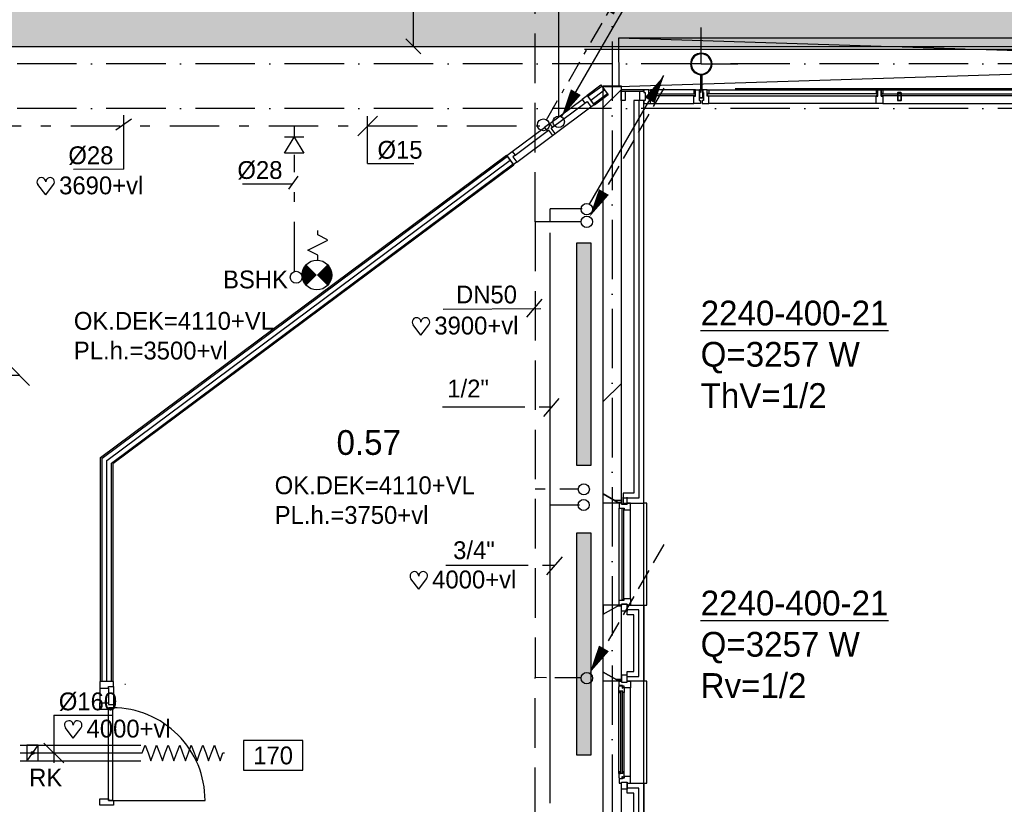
# Model space of a CAD drawing. Extents: x 25315 to 170951, y 867852 to 951952.
# Tile 20 of 119: x 77842 to 87783, y 905800 to 913725. Entities that reach past the tile are written whole.
import ezdxf
from ezdxf.enums import TextEntityAlignment as Align

# ---------------------------------------------------------------- set-up
doc = ezdxf.new("R2010")
doc.units = 0
doc.header["$LTSCALE"] = 100
for name, pattern in [('2322107', [2000, 1000, 1000]), ('2322108', [7, 5, -2]), ('2322109', [10, 5, -2, 1, -2]), ('2322121', [2000, 1000, 1000]), ('CENTER2', [11.25, 7.5, -1.25, 1.25, -1.25]), ('DASHDOT', [9, 6, -1.5, 0, -1.5]), ('LURETOUR', [6, 4, -2])]:
    doc.linetypes.add(name, pattern=pattern)
doc.layers.get('0').update_dxf_attribs({"linetype": 'CONTINUOUS'})
for name, color, linetype in [('AL$7----_STRAMIEN', 1, 'DASHDOT'), ('BOUW', 8, 'CONTINUOUS'), ('KABELGOOT', 8, 'CONTINUOUS'), ('WI561---', 1, 'CONTINUOUS'), ('WL524---', 4, 'CONTINUOUS'), ('WL531---', 4, 'CONTINUOUS'), ('WL561---', 4, 'CONTINUOUS'), ('WL561---_AANVOER', 4, 'CONTINUOUS'), ('WL561---_RETOUR', 4, 'CONTINUOUS'), ('WL570---', 3, 'CONTINUOUS'), ('WL570---_HARTLIJN', 7, 'CONTINUOUS'), ('WL570---_RETOUR', 3, 'CONTINUOUS'), ('WM531---', 1, 'CONTINUOUS'), ('WM570---', 1, 'CONTINUOUS')]:
    doc.layers.add(name, color=color, linetype=linetype)
doc.styles.add('BURO-018', font='BUROFONT.shx', dxfattribs={"height": 180})
doc.styles.add('BURO-025', font='BUROFONT.shx', dxfattribs={"height": 250})
pattern_1 = [(0, (8e-11, 771568.626), (21.875, 43.75), [0.7, -43.75])]

# ---------------------------------------------------------------- blocks, each defined once
blk = doc.blocks.new('*U90', base_point=(78219.7, 137318.7))
at = {"layer": 'WM570---', "linetype": 'CONTINUOUS'}
for p, q in [((77770, 137418.4), (77969.4, 137219)), ((78470, 137418.4), (78669.4, 137219)), ((78569.7, 137318.7), (77869.7, 137318.7))]:
    blk.add_line(p, q, dxfattribs=at)
at = {"layer": 'WM570---', "linetype": 'CONTINUOUS', "style": 'BURO-018'}
for s, p in [('700', (78219.7, 137368.7)), ('350', (78219.7, 137268.7))]:
    blk.add_text(s, height=180, dxfattribs=at).set_placement(p, align=Align.CENTER)
blk = doc.blocks.new('LU-ORND')
at = {"color": 0, "linetype": 'CONTINUOUS'}
for p, q in [((-3, 1.5), (-3, -1.5)), ((3, 1.5), (-3, 1.5)), ((3, -1.5), (3, 1.5)), ((-3, -1.5), (3, -1.5))]:
    blk.add_line(p, q, dxfattribs=at)
blk = doc.blocks.new('LU-1D-K-A0')
at = {"color": 0, "linetype": 'CONTINUOUS'}
for p, q in [((-0.5, 80), (0.5, 80)), ((-0.5, -80), (0.5, -80))]:
    blk.add_line(p, q, dxfattribs=at)
at = {"layer": 'WL570---_HARTLIJN', "linetype": 'CENTER2'}
blk.add_line((-0.5, 0), (0.5, 0), dxfattribs=at)
blk = doc.blocks.new('LU-1D-KL-A072')
at = {"color": 0, "linetype": 'CONTINUOUS'}
for p, q in [((-57.2, 80), (-57.2, -80)), ((57.2, 80), (-57.2, 80)), ((48.9, 68.4), (8.3, 11.6)), ((57.2, -80), (57.2, 80)), ((-57.2, -80), (57.2, -80)), ((-8.3, -11.6), (-48.9, -68.4))]:
    blk.add_line(p, q, dxfattribs=at)
blk.add_circle((0, 0), 14.3, dxfattribs=at)
blk = doc.blocks.new('LDV1109')
at = {"color": 0, "linetype": 'CONTINUOUS'}
for p, q in [((5.875, 10.176), (6.75, 11.691)), ((5.312, 9.202), (5.5, 9.526)), ((4, 6.928), (4.937, 8.552)), ((3.437, 5.954), (3.625, 6.279)), ((2.125, 3.681), (3.062, 5.304)), ((1.562, 2.706), (1.75, 3.031)), ((0.25, 0.433), (1.187, 2.057))]:
    blk.add_line(p, q, dxfattribs=at)
blk.add_lwpolyline([(6.75, 11.691, 0, 1, 0), (5.5, 9.526, 1, 1, 0)], format="xyseb", dxfattribs=at)
blk.add_circle((0, 0), 0.5, dxfattribs=at)
blk = doc.blocks.new('*U138', base_point=(76131.7, 141094.2))
at = {"color": 0, "linetype": 'CONTINUOUS'}
for p, q in [((76231.7, 141194.2), (76031.7, 140994.2)), ((76131.7, 140714.2), (76131.7, 141194.2)), ((76131.7, 140714.2), (76598.2, 140714.2))]:
    blk.add_line(p, q, dxfattribs=at)
at = {"color": 0, "linetype": 'CONTINUOUS', "style": 'BURO-018'}
blk.add_text('%%C15', height=180, dxfattribs=at).set_placement((76231.7, 140764.2))
blk = doc.blocks.new('LDV3121')
at = {"color": 0, "linetype": 'CONTINUOUS'}
blk.add_line((0.25, 0.433), (6.75, 11.691), dxfattribs=at)
blk.add_lwpolyline([(0.25, 0.433, 0, 1, 0), (1.5, 2.598, 1, 1, 0)], format="xyseb", dxfattribs=at)
blk.add_circle((0, 0), 0.5, dxfattribs=at)
blk = doc.blocks.new('LU-1D-F-A06')
at = {"color": 0, "linetype": 'CONTINUOUS'}
for p, q in [((-3.2, 0), (0, 0)), ((0, 0), (3.2, 0))]:
    blk.add_line(p, q, dxfattribs=at)
blk = doc.blocks.new('3048311')
at = {"color": 0, "linetype": 'CONTINUOUS'}
for p, q in [((-2.5, 1.5), (0, 0)), ((-2.5, -1.5), (-2.5, 1.5)), ((0, 0), (-2.5, -1.5)), ((0, -1.5), (0, 1.5))]:
    blk.add_line(p, q, dxfattribs=at)
at = {"color": 0, "linetype": 'CONTINUOUS', "style": 'BURO-018', "flags": 1}
blk.add_attdef('CV_MATCODE', (0, 0), '', height=1.8, dxfattribs=at)
blk = doc.blocks.new('2322401')
at = {"color": 0, "linetype": 'CONTINUOUS'}
for p, q in [((-0.5, 0.5, 1), (-0.5, 0.5)), ((-0.5, 0.5, 1), (-0.5, -0.5, 1)), ((0.5, 0.5, 1), (-0.5, 0.5, 1)), ((0.5, 0.5), (-0.5, 0.5)), ((-0.5, 0.5), (-0.5, -0.5)), ((0.5, 0.5, 1), (0.5, 0.5)), ((0.5, -0.5, 1), (0.5, 0.5, 1)), ((0.5, -0.5), (0.5, 0.5)), ((-0.5, -0.5, 1), (-0.5, -0.5)), ((-0.5, -0.5, 1), (0.5, -0.5, 1)), ((-0.5, -0.5), (0.5, -0.5)), ((0.5, -0.5, 1), (0.5, -0.5))]:
    blk.add_line(p, q, dxfattribs=at)
blk = doc.blocks.new('CVHATCH1')
at = {"color": 0, "linetype": 'CONTINUOUS'}
blk.add_solid([(-0.5, -0.5), (0.5, -0.5), (-0.5, 0.5), (0.5, 0.5)], dxfattribs=at)
blk = doc.blocks.new('CVRINFO2')
at = {"color": 0, "linetype": 'CONTINUOUS', "style": 'BURO-025'}
for tag, p in [('CV_TEXT125', (0, 0)), ('CV_TEXT225', (0, -4.167)), ('CV_TEXT325', (0, -8.333)), ('CV_TEXT425', (0, -12.5))]:
    blk.add_attdef(tag, p, '', height=2.5, dxfattribs=at)
blk = doc.blocks.new('LDV3108')
at = {"color": 0, "linetype": 'CONTINUOUS'}
for p, q in [((6.75, 11.691), (5.813, 10.068)), ((5.438, 9.418), (4.5, 7.794)), ((4.125, 7.145), (3.188, 5.521)), ((2.813, 4.871), (1.875, 3.248)), ((1.5, 2.598), (0.563, 0.974))]:
    blk.add_line(p, q, dxfattribs=at)
blk.add_lwpolyline([(0.25, 0.433, 0, 1, 0), (1.5, 2.598, 1, 1, 0)], format="xyseb", dxfattribs=at)
blk.add_circle((0, 0), 0.5, dxfattribs=at)
blk = doc.blocks.new('LDV1107')
at = {"color": 0, "linetype": 'CONTINUOUS'}
blk.add_line((0.25, 0.433), (6.75, 11.691), dxfattribs=at)
blk.add_lwpolyline([(6.75, 11.691, 0, 1, 0), (5.5, 9.526, 1, 1, 0)], format="xyseb", dxfattribs=at)
blk.add_circle((0, 0), 0.5, dxfattribs=at)
blk = doc.blocks.new('HART')
at = {"color": 1}
for q in [(-39.7, 52.4), (39.7, 52.4)]:
    blk.add_line((0, 0), q, dxfattribs=at)
for centre, start, end in [((-22.1, 65.7), 0, 217.1867), ((22.1, 65.7), 322.8133, 180)]:
    blk.add_arc(centre, 22.1, start, end, dxfattribs=at)
blk = doc.blocks.new('*U209', base_point=(77850.4, 135526.7))
at = {"color": 0, "linetype": 'CONTINUOUS'}
for p, q in [((77850.4, 135826.7), (77850.4, 135346.7)), ((77850.4, 135826.7), (78450.3, 135826.7)), ((77750.7, 135546.4), (77950.1, 135347))]:
    blk.add_line(p, q, dxfattribs=at)
at = {"layer": 'WM570---', "linetype": 'CONTINUOUS', "style": 'BURO-018'}
blk.add_text('%%c160', height=180, dxfattribs=at).set_placement((77900.4, 135876.7))
blk = doc.blocks.new('LU-1D-F-A034C')
at = {"color": 0, "linetype": 'CONTINUOUS'}
for p, q in [((-422.2, 0), (-407.6, 0)), ((-407.6, 0), (-378.5, 80)), ((-378.5, 80), (-349.4, 0)), ((-349.4, 0), (-320.3, -80)), ((-320.3, -80), (-291.2, 0)), ((-291.2, 0), (-262.1, 80)), ((-262.1, 80), (-232.9, 0)), ((-232.9, 0), (-203.8, -80)), ((-203.8, -80), (-174.7, 0)), ((-174.7, 0), (-145.6, 80)), ((-145.6, 80), (-116.5, 0)), ((-116.5, 0), (-87.4, -80)), ((-87.4, -80), (-58.2, 0)), ((-58.2, 0), (-29.1, 80)), ((-29.1, 80), (0, 0)), ((0, 0), (29.1, -80)), ((29.1, -80), (58.2, 0)), ((58.2, 0), (87.4, 80)), ((87.4, 80), (116.5, 0)), ((116.5, 0), (145.6, -80)), ((145.6, -80), (174.7, 0)), ((174.7, 0), (203.8, 80)), ((203.8, 80), (232.9, 0)), ((232.9, 0), (262.1, -80)), ((262.1, -80), (291.2, 0)), ((291.2, 0), (320.3, 80)), ((320.3, 80), (349.4, 0)), ((349.4, 0), (378.5, -80)), ((378.5, -80), (407.6, 0)), ((407.6, 0), (422.2, 0))]:
    blk.add_line(p, q, dxfattribs=at)

msp = doc.modelspace()

# ---------------------------------------------------------------- hatches: boundary and pattern name
at = {"layer": 'WL531---'}
h = msp.add_hatch(dxfattribs=at)
h.set_pattern_fill('KABELGT', color=8, scale=7, style=0)
h.set_pattern_definition(pattern_1)
h.paths.add_polyline_path([(75043.1, 913929.1), (75443.1, 913929.1), (75443.1, 919230.7), (75044.7, 919230.7), (75043.1, 919229.1)])
h.paths.add_polyline_path([(75518.1, 913854.1), (75518.1, 913454.1), (81816.7, 913454.1), (81816.7, 913854.1)])
h.paths.add_polyline_path([(75043.1, 913929.1), (75043.1, 913454.1), (75518.1, 913454.1), (75518.1, 913854.1), (75443.1, 913929.1)])
h.paths.add_polyline_path([(75312.9, 913454.1), (75042.9, 913454.1), (75042.9, 911212.5), (75312.9, 911212.5)])
h = msp.add_hatch(dxfattribs=at)
h.set_pattern_fill('KABELGT', color=8, scale=7, style=0)
h.set_pattern_definition(pattern_1)
h.paths.add_polyline_path([(81816.7, 913854.1), (81816.7, 913454.9), (81817.5, 913454.1), (99727.7, 913454.1), (99727.7, 913854.1)])
h.paths.add_polyline_path([(99727.7, 913454.1), (100077.7, 913454.1), (100077.7, 913854.1), (100002.7, 913929.1), (99802.7, 913929.1), (99727.7, 913854.1)])
h.paths.add_polyline_path([(100002.7, 916143.7), (99802.7, 916143.7), (99802.7, 914608.7), (100002.7, 914608.7)])
h.paths.add_polyline_path([(100002.7, 914608.7), (99802.7, 914608.7), (99802.7, 913929.1), (100002.7, 913929.1)])

# ---------------------------------------------------------------- linework, layer by layer
at = {"color": 1, "linetype": 'CONTINUOUS'}
for p, q in [((78811.3, 912610.6), (78972.3, 912723.3)), ((78891.8, 912213.4), (78891.8, 912761.9)), ((78891.8, 912213.4), (78384, 912213)), ((80650.4, 912143.3), (80554.3, 912013.7)), ((80597.4, 912064.4), (80090.8, 912064))]:
    msp.add_line(p, q, dxfattribs=at)
at = {"color": 2, "linetype": 'CONTINUOUS'}
for p, q in [((80851.4, 911550.2), (80851.4, 911596.5)), ((80751.4, 911396.5), (80951.4, 911496.5)), ((80950.5, 911500.7), (80851.4, 911550.2)), ((80851.4, 911346.5), (80751.4, 911396.5)), ((80851.4, 911296.5), (80851.4, 911346.5))]:
    msp.add_line(p, q, dxfattribs=at)
at = {"color": 2, "linetype": 'CONTINUOUS', "const_width": 150}
for points in [[(80789.5, 911092.9, -0.414214), (80789.5, 911199, -1)], [(80895.5, 911092.9, 0.414214), (80895.5, 911199, 1)]]:
    msp.add_lwpolyline(points, format="xyb", dxfattribs=at)
at = {"color": 2, "linetype": 'CONTINUOUS'}
for centre, radius in [((80842.5, 911146), 150), ((80633.4, 911123.8), 60)]:
    msp.add_circle(centre, radius, dxfattribs=at)
at = {"layer": 'AL$7----_STRAMIEN', "color": 1}
for p, q in [((83823.6, 927005.8), (83823.6, 877292.9)), ((144123.6, 913277.5), (54710.3, 913277.5)), ((144123.6, 912827.5), (54329.2, 912827.5))]:
    msp.add_line(p, q, dxfattribs=at)
at = {"layer": 'BOUW'}
for p, q in [((83543.6, 913427.5), (88564.6, 913427.5)), ((84723.8, 913277.4), (85091.6, 913277.4)), ((84718.6, 913168), (84728.8, 913168)), ((84718.6, 913017), (84718.6, 913168)), ((84728.8, 913168), (84728.8, 913017)), ((83733.6, 908935.1), (83733.6, 913057.7)), ((83733.6, 913057.7), (83913.6, 913057.7)), ((83733.6, 913049.5), (83741.8, 913057.7)), ((83733.6, 913051.6), (83913.6, 913051.6)), ((83733.6, 912837.4), (83913.6, 913017.4)), ((83913.6, 913057.7), (83913.6, 908842.7)), ((84728.8, 913017), (84718.6, 913017)), ((84732.6, 913017.7), (84732.6, 912988.2)), ((84782.6, 913017.7), (84732.6, 913017.7)), ((84732.6, 912988.2), (84746.6, 912988.2)), ((84746.6, 912988.2), (84746.6, 912908.2)), ((84782.6, 913017.7), (84799.6, 913017.7)), ((84782.6, 912979.7), (84782.6, 913017.7)), ((84782.6, 912950.7), (84782.6, 913017.7)), ((84782.6, 912979.7), (84799.6, 912979.7)), ((84782.6, 912950.7), (84782.6, 912979.7)), ((84799.6, 912979.7), (84782.6, 912979.7)), ((84799.6, 913017.7), (86490.1, 913017.7)), ((84799.6, 913017.7), (84799.6, 912979.7)), ((84799.6, 912979.7), (84799.6, 912975.7)), ((88670, 913027.5), (85064.9, 913027.5)), ((86490.1, 913017.7), (86490.1, 912979.7)), ((86507.1, 913017.7), (86490.1, 913017.7)), ((86490.1, 912979.7), (86507.1, 912979.7)), ((86507.1, 912979.7), (86490.1, 912979.7)), ((86490.1, 912979.7), (86490.1, 912975.7)), ((86507.1, 912979.7), (86507.1, 913017.7)), ((86507.1, 913017.7), (86540.1, 913017.7)), ((86507.1, 912950.7), (86507.1, 913017.7)), ((86507.1, 912950.7), (86507.1, 912979.7)), ((86540.1, 913017.7), (86557.1, 913017.7)), ((86540.1, 912979.7), (86540.1, 913017.7)), ((86540.1, 913017.7), (86540.1, 912950.7)), ((86557.1, 912979.7), (86540.1, 912979.7)), ((86540.1, 912979.7), (86557.1, 912979.7)), ((86540.1, 912950.7), (86540.1, 912979.7)), ((86557.1, 913017.7), (88247.6, 913017.7)), ((86557.1, 913017.7), (86557.1, 912979.7)), ((86557.1, 912979.7), (86557.1, 912975.7)), ((86703.6, 912983.4), (86703.6, 912913)), ((86706.8, 912983.4), (86706.8, 912913)), ((86738.8, 912988.2), (86708.4, 912988.2)), ((86738.8, 912985), (86708.4, 912985)), ((86740.4, 912913), (86740.4, 912983.4)), ((86743.6, 912913), (86743.6, 912983.4)), ((84043.6, 912908.2), (84043.6, 908942.7)), ((84143.6, 912908.2), (84043.6, 912908.2)), ((84093.6, 912908.2), (84093.6, 908892.7)), ((84093.6, 912908.2), (84093.6, 908892.7)), ((84143.6, 908842.7), (84143.6, 912908.2)), ((84732.6, 912908.2), (84732.6, 912878.7)), ((84746.6, 912908.2), (84732.6, 912908.2)), ((84799.6, 912950.7), (84782.6, 912950.7)), ((84799.6, 912950.7), (84782.6, 912950.7)), ((86503.1, 912975.7), (84786.6, 912975.7)), ((84786.6, 912975.7), (84786.6, 912954.7)), ((84799.6, 912975.7), (84786.6, 912975.7)), ((84786.6, 912975.7), (84786.6, 912954.7)), ((84786.6, 912954.7), (86503.1, 912954.7)), ((84786.6, 912954.7), (84799.6, 912954.7)), ((84799.6, 912954.7), (84799.6, 912950.7)), ((84799.6, 912878.7), (84799.6, 912950.7)), ((86490.1, 912975.7), (86503.1, 912975.7)), ((86490.1, 912954.7), (86490.1, 912950.7)), ((86503.1, 912954.7), (86490.1, 912954.7)), ((86490.1, 912950.7), (86507.1, 912950.7)), ((86490.1, 912878.7), (86490.1, 912950.7)), ((86490.1, 912950.7), (86507.1, 912950.7)), ((86503.1, 912975.7), (86503.1, 912954.7)), ((86503.1, 912954.7), (86503.1, 912975.7)), ((86557.1, 912950.7), (86540.1, 912950.7)), ((86540.1, 912950.7), (86557.1, 912950.7)), ((86544.1, 912975.7), (88260.6, 912975.7)), ((86544.1, 912954.7), (86544.1, 912975.7)), ((86544.1, 912975.7), (86544.1, 912954.7)), ((86557.1, 912975.7), (86544.1, 912975.7)), ((88260.6, 912954.7), (86544.1, 912954.7)), ((86544.1, 912954.7), (86557.1, 912954.7)), ((86557.1, 912954.7), (86557.1, 912950.7)), ((86557.1, 912950.7), (86557.1, 912878.7)), ((86708.4, 912911.4), (86738.8, 912911.4)), ((86708.4, 912908.2), (86738.8, 912908.2)), ((84143.6, 880107.5), (84143.6, 912827.5)), ((84732.6, 912878.7), (84799.6, 912878.7)), ((86490.1, 912878.7), (84799.6, 912878.7)), ((86557.1, 912878.7), (86490.1, 912878.7)), ((86557.1, 912878.7), (88649.8, 912878.7)), ((83733.6, 909867.5), (83913.6, 910047.5)), ((83733.6, 908935.1), (83893.6, 908842.7)), ((83733.6, 908842.7), (83733.6, 908935.1)), ((83733.6, 907045.7), (83733.6, 908935.1)), ((83893.6, 908842.7), (83733.6, 908935.1)), ((83918.6, 908903.7), (83918.6, 908832.7)), ((83933.6, 908942.7), (83933.6, 908842.7)), ((84043.6, 908942.7), (83933.6, 908942.7)), ((83974.6, 908832.7), (83974.6, 908903.7)), ((83893.6, 908842.7), (83733.6, 908842.7)), ((83843.5, 908871.6), (83913.6, 908871.6)), ((83878.2, 908851.6), (83913.6, 908851.6)), ((83893.6, 908842.7), (83893.6, 908792.7)), ((83918.6, 908842.7), (83893.6, 908842.7)), ((83913.6, 908842.7), (83893.6, 908842.7)), ((83918.6, 908842.7), (83918.6, 908842.7)), ((83918.6, 908832.7), (83918.6, 908842.7)), ((83974.6, 908832.7), (83918.6, 908832.7)), ((83918.6, 908832.7), (83974.6, 908832.7)), ((84093.6, 908892.7), (83933.6, 908892.7)), ((84093.6, 908892.7), (83933.6, 908892.7)), ((83933.6, 908842.7), (84143.6, 908842.7)), ((83974.6, 908842.7), (83974.6, 908832.7)), ((84007.6, 908842.7), (83974.6, 908842.7)), ((84007.6, 908775.7), (84007.6, 908842.7)), ((84173.6, 908842.7), (84143.6, 908842.7)), ((84173.6, 907812.7), (84173.6, 908842.7)), ((83893.6, 908792.7), (83944.6, 908792.7)), ((83893.6, 908792.7), (83893.6, 908792.7)), ((83893.6, 907862.7), (83893.6, 908792.7)), ((83919.6, 908787.7), (83919.6, 907867.7)), ((83940.6, 908787.7), (83919.6, 908787.7)), ((83940.6, 907867.7), (83940.6, 908787.7)), ((83944.6, 908792.7), (83944.6, 908775.7)), ((83944.6, 908775.7), (84007.6, 908775.7)), ((84007.6, 908775.7), (84007.6, 908775.7)), ((84007.6, 908775.7), (84007.6, 908775.7)), ((84007.6, 908775.7), (84007.6, 908775.7)), ((84007.6, 908775.7), (84007.6, 908775.7)), ((84007.6, 907879.7), (84007.6, 908775.7)), ((83733.6, 907720.3), (83893.6, 907812.7)), ((83733.6, 907812.7), (83733.6, 907720.3)), ((83893.6, 907812.7), (83733.6, 907812.7)), ((83733.6, 907720.3), (83893.6, 907812.7)), ((83913.6, 907810.3), (83889.5, 907810.3)), ((83893.6, 907812.7), (83893.6, 907862.7)), ((83893.6, 907862.7), (83944.6, 907862.7)), ((83893.6, 907862.7), (83893.6, 907862.7)), ((83918.6, 907812.7), (83893.6, 907812.7)), ((83893.6, 907812.7), (83913.6, 907812.7)), ((83913.6, 907812.7), (83913.6, 907042.7)), ((83918.6, 907822.7), (83918.6, 907812.7)), ((83974.6, 907822.7), (83918.6, 907822.7)), ((83918.6, 907751.7), (83918.6, 907822.7)), ((83918.6, 907822.7), (83974.6, 907822.7)), ((83918.6, 907812.7), (83918.6, 907812.7)), ((83919.6, 907867.7), (83940.6, 907867.7)), ((83944.6, 907879.7), (84007.6, 907879.7)), ((83944.6, 907862.7), (83944.6, 907879.7)), ((83974.6, 907812.7), (83974.6, 907822.7)), ((83974.6, 907822.7), (83974.6, 907751.7)), ((84007.6, 907812.7), (83974.6, 907812.7)), ((83974.6, 907812.7), (84143.6, 907812.7)), ((83974.6, 907712.7), (83974.6, 907812.7)), ((84007.6, 907879.7), (84007.6, 907812.7)), ((84007.6, 907879.7), (84007.6, 907879.7)), ((84007.6, 907879.7), (84007.6, 907879.7)), ((84007.6, 907879.7), (84007.6, 907879.7)), ((84007.6, 907879.7), (84007.6, 907879.7)), ((84143.6, 907812.7), (84173.6, 907812.7)), ((84143.6, 907812.7), (84143.6, 907042.7)), ((83913.6, 907800.3), (83872.2, 907800.3)), ((83974.6, 907751.7), (83918.6, 907751.7)), ((84093.6, 907762.7), (83974.6, 907762.7)), ((84043.6, 907712.7), (83974.6, 907712.7)), ((84043.6, 907142.7), (84043.6, 907712.7)), ((84093.6, 907092.7), (84093.6, 907762.7)), ((83733.6, 905133.3), (83733.6, 907135.1)), ((83733.6, 907135.1), (83893.6, 907042.7)), ((83733.6, 907042.7), (83733.6, 907135.1)), ((83893.6, 907042.7), (83733.6, 907135.1)), ((83974.6, 907042.7), (83974.6, 907142.7)), ((83974.6, 907142.7), (84043.6, 907142.7)), ((83893.6, 907042.7), (83733.6, 907042.7)), ((83913.6, 907060.3), (83863.1, 907060.3)), ((83913.6, 907050.3), (83880.4, 907050.3)), ((83893.6, 906998.7), (83893.6, 907042.7)), ((83893.6, 907042.7), (83918.6, 907042.7)), ((83913.6, 907042.7), (83893.6, 907042.7)), ((83913.6, 907051.8), (83904.5, 907042.7)), ((83918.6, 907103.7), (83918.6, 907032.7)), ((83974.6, 907103.7), (83918.6, 907103.7)), ((83918.6, 907042.7), (83918.6, 907032.7)), ((83918.6, 907032.7), (83974.6, 907032.7)), ((83918.6, 907032.7), (83974.6, 907032.7)), ((83974.6, 907032.7), (83974.6, 907103.7)), ((83974.6, 907092.7), (84093.6, 907092.7)), ((83974.6, 907092.7), (84093.6, 907092.7)), ((83974.6, 907042.7), (84007.6, 907042.7)), ((83974.6, 907032.7), (83974.6, 907042.7)), ((84143.6, 907042.7), (83974.6, 907042.7)), ((84007.6, 907042.7), (84007.6, 906975.7)), ((84173.6, 907042.7), (84143.6, 907042.7)), ((84173.6, 906012.7), (84173.6, 907042.7)), ((83890.6, 906986), (83894.8, 906988.4)), ((83890.6, 906943.5), (83890.6, 906986)), ((83931.6, 906943.5), (83890.6, 906943.5)), ((83890.6, 906111.9), (83890.6, 906943.5)), ((83892.9, 906926.5), (83892.9, 906943.5)), ((83892.9, 906943.5), (83906.4, 906943.5)), ((83906.4, 906926.5), (83892.9, 906926.5)), ((83929.6, 906998.7), (83893.6, 906998.7)), ((83894.8, 906995.5), (83924.6, 906995.5)), ((83894.8, 906988.4), (83894.8, 906995.5)), ((83906.4, 906943.5), (83906.4, 906926.5)), ((83908.6, 906941.5), (83908.6, 906113.9)), ((83929.6, 906941.5), (83908.6, 906941.5)), ((83924.6, 906995.5), (83924.6, 906973)), ((83924.6, 906973), (83929.6, 906973)), ((83929.6, 906992.7), (83929.6, 906998.7)), ((83944.6, 906992.7), (83929.6, 906992.7)), ((83929.6, 906981), (83944.6, 906981)), ((83929.6, 906973), (83929.6, 906981)), ((83929.6, 906113.9), (83929.6, 906941.5)), ((83931.6, 906926.5), (83931.6, 906943.5)), ((83944.6, 906928.6), (83931.6, 906926.5)), ((83944.6, 906975.7), (83944.6, 906992.7)), ((83944.6, 906981), (83944.6, 906975.7)), ((84007.6, 906975.7), (83944.6, 906975.7)), ((83944.6, 906975.7), (83944.6, 906928.6)), ((83944.6, 906126.8), (83944.6, 906928.6)), ((84007.6, 906079.7), (84007.6, 906975.7)), ((83908.6, 906113.9), (83929.6, 906113.9)), ((83913.6, 906012.7), (83913.6, 905242.7)), ((83974.6, 906012.7), (84143.6, 906012.7)), ((83974.6, 905912.7), (83974.6, 906012.7)), ((84093.6, 905962.7), (83974.6, 905962.7)), ((84093.6, 905962.7), (83974.6, 905962.7)), ((84093.6, 905292.7), (84093.6, 905962.7)), ((84093.6, 905292.7), (84093.6, 905962.7)), ((84143.6, 906012.7), (84143.6, 905242.7)), ((84143.6, 906012.7), (84173.6, 906012.7)), ((84043.6, 905912.7), (83974.6, 905912.7)), ((84043.6, 905342.7), (84043.6, 905912.7))]:
    msp.add_line(p, q, dxfattribs=at)
for points in [[(84723.8, 913277.4), (84723.8, 913645.3)], [(83887.8, 913540.3), (83891.5, 913046.7)], [(83887.8, 913540.3), (83891.5, 913046.7)], [(99598.8, 913540.2), (83891.5, 913046.7)], [(83891.5, 913540.2), (99473.6, 913046.7)], [(83891.5, 913540.2), (99598.8, 913540.2)], [(84723.8, 913277.4), (84355.9, 913277.4)], [(83579.5, 912950.9), (83719.1, 913054.9)], [(83579.5, 912950.9), (83719.1, 913054.9)], [(83607.9, 912912.8), (83747.4, 913016.8)], [(84647.6, 913017.7), (84210.6, 913017.7)], [(83194.2, 912675.6), (83520.1, 912918.5)], [(83222.3, 912637.9), (83548.2, 912880.8)], [(83636.3, 912874.7), (83775.8, 912978.7)], [(83636.3, 912874.7), (83775.8, 912978.7)], [(82861, 912285.1), (83609.9, 912843.2)], [(84210.6, 912878.7), (84647.6, 912878.7)], [(82814.5, 912392.6), (83140.5, 912635.5)], [(82842.6, 912355), (83168.5, 912597.9)], [(78673.6, 907041.2), (78673.6, 909295), (82766.5, 912345)], [(78721.1, 907041.2), (78721.1, 909271.2), (82794.8, 912306.9)], [(78768.6, 907041.2), (78768.6, 909247.3), (82823.2, 912268.8)], [(78651.6, 906974.2), (78651.6, 906824.2)], [(78739.6, 906974.2), (78739.6, 906824.2)], [(78790.6, 906991.2), (78790.6, 906807.2)], [(78790.6, 906807.2), (78790.6, 906774.2), (78739.6, 906774.2), (78739.6, 906757.2), (78651.6, 906757.2), (78651.6, 906824.2), (78739.6, 906824.2), (78739.6, 906807.2), (78790.6, 906807.2), (78790.6, 906774.2)]]:
    msp.add_lwpolyline(points, dxfattribs=at)
for points in [[(84723.8, 913167.9, 1), (84723.8, 913387, 1)], [(84723.8, 913175.9, 1), (84723.8, 913379, 1)], [(84743.6, 913012.2, 0.414214), (84738.8, 913017), (84708.4, 913017, 0.414214), (84703.6, 913012.2), (84703.6, 912941.8, 0.414214), (84708.4, 912937), (84738.8, 912937, 0.414214), (84743.6, 912941.8)], [(84740.4, 913012.2, 0.414214), (84738.8, 913013.8), (84708.4, 913013.8, 0.414214), (84706.8, 913012.2), (84706.8, 912941.8, 0.414214), (84708.4, 912940.2), (84738.8, 912940.2, 0.414214), (84740.4, 912941.8)]]:
    msp.add_lwpolyline(points, format="xyb", close=True, dxfattribs=at)
for points in [[(83570.6, 912962.9), (83710.1, 913066.9), (83784.8, 912966.7), (83645.3, 912862.7)], [(83570.6, 912962.9), (83710.1, 913066.9), (83784.8, 912966.7), (83645.3, 912862.7)], [(84138.6, 913017.7), (83913.6, 913017.7), (83913.6, 913002.7), (84138.6, 913002.7)], [(83913.6, 913002.7), (83954.6, 913002.7), (83954.6, 912908.7), (83913.6, 912908.7)], [(84143.6, 913002.7), (84143.6, 912988.2), (84157.6, 912988.2), (84157.6, 912908.2), (84143.6, 912908.2), (84101.6, 912908.2), (84101.6, 912908.2), (84101.6, 913002.7)], [(84210.6, 912950.7), (84193.6, 912950.7), (84193.6, 913017.7), (84143.6, 913017.7), (84143.6, 912988.2), (84157.6, 912988.2), (84157.6, 912908.2), (84143.6, 912908.2), (84143.6, 912878.7), (84210.6, 912878.7)], [(84193.6, 912979.7), (84193.6, 913017.7), (84210.6, 913017.7), (84210.6, 912979.7)], [(84210.6, 912979.7), (84210.6, 912975.7), (84197.6, 912975.7), (84197.6, 912954.7), (84210.6, 912954.7), (84210.6, 912950.7), (84193.6, 912950.7), (84193.6, 912979.7)], [(84664.6, 912979.7), (84664.6, 913017.7), (84647.6, 913017.7), (84647.6, 912979.7)], [(84647.6, 912950.7), (84664.6, 912950.7), (84664.6, 913017.7), (84714.6, 913017.7), (84714.6, 912988.2), (84700.6, 912988.2), (84700.6, 912908.2), (84714.6, 912908.2), (84714.6, 912878.7), (84647.6, 912878.7)], [(84647.6, 912979.7), (84647.6, 912975.7), (84660.6, 912975.7), (84660.6, 912954.7), (84647.6, 912954.7), (84647.6, 912950.7), (84664.6, 912950.7), (84664.6, 912979.7)], [(83573.9, 912958.5), (83520.1, 912918.5), (83548.2, 912880.8), (83569.9, 912896.9), (83609.9, 912843.2), (83642, 912867.1)], [(84197.6, 912954.7), (84197.6, 912975.7), (84660.6, 912975.7), (84660.6, 912954.7)], [(83194.2, 912675.6), (83140.5, 912635.5), (83168.5, 912597.9), (83182.2, 912608), (83222.2, 912554.3), (83248.7, 912574), (83208.6, 912627.7), (83222.3, 912637.9)], [(82760.8, 912352.6), (82814.5, 912392.6), (82842.6, 912355), (82820.9, 912338.8), (82861, 912285.1), (82828.9, 912261.2)], [(78658.6, 907041.2), (78658.6, 909302.5), (82757.5, 912357), (82832.2, 912256.8), (78783.6, 909239.8), (78783.6, 907041.2)], [(78739.6, 906974.2), (78739.6, 906991.2), (78790.6, 906991.2), (78790.6, 907041.2), (78651.6, 907041.2), (78651.6, 906974.2)], [(78739.6, 906774.2), (78779.6, 906774.2), (78779.6, 905840.2), (78739.6, 905840.2)], [(83890.6, 906069.4), (83894.8, 906066.9), (83894.8, 906059.9), (83924.6, 906059.9), (83924.6, 906082.4), (83929.6, 906082.4), (83929.6, 906074.4), (83944.6, 906074.4), (83944.6, 906079.7), (83944.6, 906126.8), (83931.6, 906128.9), (83931.6, 906111.9), (83890.6, 906111.9)], [(83892.9, 906111.9), (83906.4, 906111.9), (83906.4, 906128.9), (83892.9, 906128.9)], [(83893.6, 906012.7), (83918.6, 906012.7), (83918.6, 906022.7), (83974.6, 906022.7), (83974.6, 906012.7), (84007.6, 906012.7), (84007.6, 906079.7), (83944.6, 906079.7), (83944.6, 906062.7), (83929.6, 906062.7), (83929.6, 906056.7), (83893.6, 906056.7)], [(83918.6, 906022.7), (83974.6, 906022.7), (83974.6, 905951.7), (83918.6, 905951.7)], [(78739.6, 905857.2), (78739.6, 905840.2), (78790.6, 905840.2), (78790.6, 905790.2), (78651.6, 905790.2), (78651.6, 905857.2)]]:
    msp.add_lwpolyline(points, close=True, dxfattribs=at)
msp.add_lwpolyline([(78779.6, 905840.2), (79713.6, 905840.2, 0.414214), (78779.6, 906774.2, 0.414214)], format="xyb", dxfattribs=at)
for centre, radius, start, end in [((86708.4, 912983.4), 4.8, 90, 180), ((86708.4, 912983.4), 1.6, 90, 180), ((86738.8, 912983.4), 4.8, 0, 90), ((86738.8, 912983.4), 1.6, 0, 90), ((86708.4, 912913), 4.8, 180, 270), ((86708.4, 912913), 1.6, 180, 270), ((86738.8, 912913), 4.8, 270, 0), ((86738.8, 912913), 1.6, 270, 0)]:
    msp.add_arc(centre, radius, start, end, dxfattribs=at)
at = {"layer": 'KABELGOOT', "color": 8}
for p, q in [((81816.7, 913454.9, 3650), (81816.7, 914354.9, 3650)), ((81891.7, 913379.9, 3650), (81741.7, 913529.9, 3650)), ((75518.1, 913454.1, 3650), (99727.7, 913454.1, 3650)), ((75518.1, 913454.1, 3710), (99727.7, 913454.1, 3710))]:
    msp.add_line(p, q, dxfattribs=at)
at = {"layer": 'WL524---', "linetype": '2322121'}
msp.add_line((83283.8, 912753.3), (83283.8, 916177), dxfattribs=at)
at = {"layer": 'WL531---', "linetype": '2322109'}
msp.add_line((76356.7, 912651.7), (83094.7, 912651.7), dxfattribs=at)
at = {"layer": 'WL531---', "color": 4, "linetype": '2322109'}
for p, q in [((80616.4, 912538.2), (80616.4, 912655.3)), ((80616.4, 911183.6), (80616.4, 912359.7))]:
    msp.add_line(p, q, dxfattribs=at)
at = {"layer": 'WL561---', "color": 1}
for p, q in [((82961, 910721), (83117.3, 910903.2)), ((82116.3, 910801.3), (83103.1, 910808.5)), ((83133.3, 909718.1), (83289.6, 909900.3)), ((82110.8, 909814.6), (82941.5, 909814.6)), ((83087, 909814.6), (83211.9, 909814.6)), ((82143.1, 908215.6), (82973.9, 908215.6)), ((83119.3, 908215.6), (83244.2, 908215.6)), ((83165.6, 908119.1), (83321.9, 908301.3))]:
    msp.add_line(p, q, dxfattribs=at)
for centre in [(83537.7, 908981.9, -120), (83535.9, 908822.5, -120)]:
    msp.add_circle(centre, 55.7, dxfattribs=at)
at = {"layer": 'WL561---_AANVOER', "linetype": '2322107'}
for p, q in [((83521.6, 911814), (83197.2, 911814)), ((83197.2, 911687.6), (83197.2, 911814)), ((83197.2, 905810.1), (83197.2, 911573.2)), ((83495.1, 908821.7), (83197.2, 908821.7))]:
    msp.add_line(p, q, dxfattribs=at)
at = {"layer": 'WL561---_RETOUR', "linetype": '2322108'}
for p, q in [((83047.2, 911684), (83047.2, 915375.2)), ((83047.2, 911684), (83047.2, 907079.4)), ((83509.3, 911684), (83047.2, 911684)), ((83147, 908981.5), (83047.2, 908981.5)), ((83482.5, 908981.5), (83294, 908981.5)), ((83047.2, 897971.3), (83047.2, 907079.4)), ((83162.1, 907078.6), (83047.2, 907079.4)), ((83509.9, 907078.1), (83243.5, 907078.3))]:
    msp.add_line(p, q, dxfattribs=at)

# ---------------------------------------------------------------- block references
at = {"layer": 'WI561---'}
ref = msp.add_blockref('CVRINFO2', (84717, 910636.8), dxfattribs=dict(at, xscale=100, yscale=100, zscale=100))
ref.add_attrib('CV_TEXT125', '%%u2240-400-21', (84717, 910636.8), dxfattribs={"layer": '0', "color": 2, "linetype": 'CONTINUOUS', "height": 250, "style": 'BURO-025'})
ref.add_attrib('CV_TEXT225', 'Q=3257 W', (84717, 910220.2), dxfattribs={"layer": '0', "color": 2, "linetype": 'CONTINUOUS', "height": 250, "style": 'BURO-025'})
ref.add_attrib('CV_TEXT325', 'ThV=1/2', (84717, 909803.5), dxfattribs={"layer": '0', "color": 2, "linetype": 'CONTINUOUS', "height": 250, "style": 'BURO-025'})
ref = msp.add_blockref('CVRINFO2', (84717, 907708.3), dxfattribs=dict(at, xscale=100, yscale=100, zscale=100))
ref.add_attrib('CV_TEXT125', '%%u2240-400-21', (84717, 907708.3), dxfattribs={"layer": '0', "color": 2, "linetype": 'CONTINUOUS', "height": 250, "style": 'BURO-025'})
ref.add_attrib('CV_TEXT225', 'Q=3257 W', (84717, 907291.6), dxfattribs={"layer": '0', "color": 2, "linetype": 'CONTINUOUS', "height": 250, "style": 'BURO-025'})
ref.add_attrib('CV_TEXT325', 'Rv=1/2', (84717, 906874.9), dxfattribs={"layer": '0', "color": 2, "linetype": 'CONTINUOUS', "height": 250, "style": 'BURO-025'})
at = {"layer": 'WL524---', "color": 2, "xscale": 115.5, "yscale": 115.5, "zscale": 115.5}
msp.add_blockref('LDV3121', (83283.8, 912692.5), dxfattribs=at)
at = {"layer": 'WL531---', "color": 2, "xscale": 120, "yscale": 120, "zscale": 120}
msp.add_blockref('LDV1109', (83129.7, 912662.8), dxfattribs=at)
at = {"layer": 'WL531---', "color": 2, "xscale": 65, "yscale": 65, "zscale": 65, "rotation": 90}
msp.add_blockref('3048311', (80614.4, 912537.8), dxfattribs=at)
at = {"layer": 'WL561---', "xscale": 2240, "yscale": 150, "rotation": 90}
for name, p, zscale in [('2322401', (83537.4, 910346.8), 400), ('CVHATCH1', (83537.4, 910346.8), 2240), ('2322401', (83537.4, 907418.3), 400), ('CVHATCH1', (83537.4, 907418.3), 2240)]:
    msp.add_blockref(name, p, dxfattribs=dict(at, zscale=zscale))
at = {"layer": 'WL561---_AANVOER', "color": 2, "xscale": 115.5, "yscale": 115.5, "zscale": 115.5}
msp.add_blockref('LDV1107', (83567.1, 911810.7), dxfattribs=at)
at = {"layer": 'WL561---_RETOUR', "color": 2, "xscale": 115.5, "yscale": 115.5, "zscale": 115.5}
for p in [(83567.1, 911684), (83567.1, 907074.6)]:
    msp.add_blockref('LDV3108', p, dxfattribs=at)
at = {"layer": 'WL570---', "color": 1, "xscale": 2, "yscale": 2, "zscale": 2}
for p in [(78104.9, 911954.2), (81893.1, 910538.8), (81871.1, 907974.3), (78382.1, 906468.1)]:
    msp.add_blockref('HART', p, dxfattribs=at)
at = {"layer": 'WL570---_RETOUR', "linetype": 'LURETOUR'}
for name, p in [('LU-1D-F-A06', (78907.6, 907015.3)), ('LU-1D-F-A034C', (79486.7, 906318.6))]:
    msp.add_blockref(name, p, dxfattribs=at)
for p, xscale in [((78377.4, 906318.6), 1060.284237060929), ((77959.1, 906318.6), 118.2591265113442), ((78986.1, 906318.6), 157.079322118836)]:
    msp.add_blockref('LU-1D-K-A0', p, dxfattribs=dict(at, xscale=xscale))
at = {"layer": 'WL570---_RETOUR', "linetype": 'CONTINUOUS', "rotation": 180}
msp.add_blockref('LU-1D-KL-A072', (77972.7, 906318.6), dxfattribs=at)
at = {"layer": 'WM531---'}
msp.add_blockref('*U138', (81354.3, 912650.6), dxfattribs=at)
at = {"layer": 'WM570---'}
for name, p in [('*U90', (77491.6, 910131.1)), ('*U209', (78186.7, 906399.6))]:
    msp.add_blockref(name, p, dxfattribs=at)
ref = msp.add_blockref('LU-ORND', (80400.3, 906293.8), dxfattribs=dict(at, xscale=100, yscale=100, zscale=100))
ref.add_attrib('LU_TEXT1', '170', dxfattribs={"layer": '0', "color": 1, "linetype": 'CONTINUOUS', "height": 180, "style": 'BURO-018'}).set_placement((80400.3, 906293.8), align=Align.MIDDLE)

# ---------------------------------------------------------------- texts
at = {"color": 1, "linetype": 'CONTINUOUS', "style": 'BURO-018'}
for p in [(78788.2, 912265.4), (80494.9, 912116.4)]:
    msp.add_text('%%C28', height=180, dxfattribs=at).set_placement(p, align=Align.RIGHT)
at = {"layer": 'BOUW', "color": 1, "style": 'BURO-018'}
for s, p in [('BSHK', (79895, 911011)), ('OK.DEK=4110+VL', (78388.6, 910593)), ('PL.h.=3500+vl', (78388.6, 910293)), ('OK.DEK=4110+VL', (80416.3, 908932.4)), ('PL.h.=3750+vl', (80416.3, 908632.4))]:
    msp.add_text(s, height=180, dxfattribs=at).set_placement(p)
at = {"layer": 'BOUW', "style": 'BURO-025'}
msp.add_text('0.57', height=250, dxfattribs=at).set_placement((81040.5, 909329.3))
at = {"layer": 'WL561---', "color": 1, "style": 'BURO-018'}
for s, p in [('DN50', (82247.2, 910859.4)), ('1/2"', (82159, 909909.3)), ('3/4"', (82218.1, 908276.5))]:
    msp.add_text(s, height=180, dxfattribs=at).set_placement(p)
at = {"layer": 'WL570---', "color": 1, "style": 'BURO-018'}
for s, p in [('3690+vl', (78240, 911961)), ('3900+vl', (82028.2, 910545.5)), ('4000+vl', (82006.3, 907981)), ('4000+vl', (78517.2, 906474.9))]:
    msp.add_text(s, height=180, dxfattribs=at).set_placement(p)
at = {"layer": 'WL570---_RETOUR', "color": 1, "style": 'BURO-018'}
msp.add_text('RK', height=180, dxfattribs=at).set_placement((77937.2, 905980.6))

doc.saveas('drawing.dxf')
